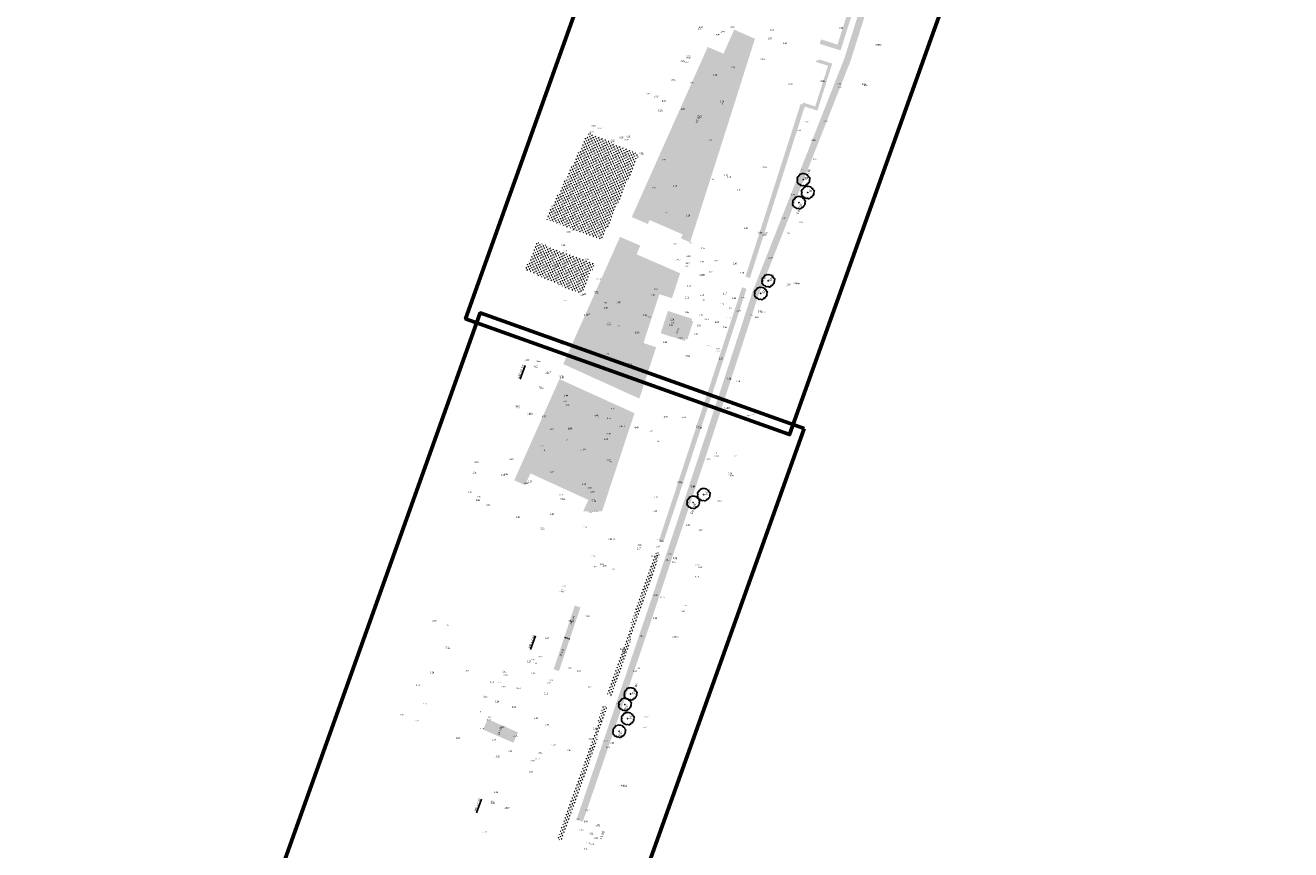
# Model space of a CAD drawing. Header units: metres. Extents: x 132707 to 140183, y 449708 to 457222.
# Tile 27 of 29: x 136643 to 136833, y 454235 to 454359. Entities that reach past the tile are written whole.
import ezdxf

# ---------------------------------------------------------------- set-up
doc = ezdxf.new("R2010")
doc.units = ezdxf.units.M
doc.linetypes.add('DASHED2', pattern=[9.525, 6.35, -3.175])
doc.layers.add('-DR-alg-bladkaders viewports', color=7, linetype='Continuous', lineweight=60)
doc.layers.add('-DR-nw-gr-plantvak-scheiding', color=1, linetype='DASHED2', lineweight=9)
for name, color, linetype in [('-DR-bs-txt-hoogtemaat', 253, 'Continuous'), ('-DR-nw-gr-solitaire heester', 96, 'Continuous'), ('-DR-nw-gr-text', 2, 'Continuous')]:
    doc.layers.add(name, color=color, linetype=linetype)
doc.layers.add('-DR-nw-gr-arc-beplanting', color=7, linetype='Continuous', true_color=0xabceb2)
doc.layers.add('-DR-nw-gr-arc-gras', color=7, linetype='Continuous', true_color=0x8ebf73)
doc.styles.add('Drong', font='txt', dxfattribs={"height": 1.8})
pattern_1 = [(115.335625, (136636.36562, 453727.95952), (-0.335521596, -0.158855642), [0.09, -0.2812275]), (205.335625, (136636.36562, 453727.95952), (0.158855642, -0.335521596), [0.09, -0.2812275])]

# ---------------------------------------------------------------- blocks, each defined once
blk = doc.blocks.new('Solitaire heester')
blk.add_lwpolyline([(-1.74, -4.39), (-2.17, -3.93), (-2.48, -4.01), (-2.46, -3.24), (-3.11, -3.27), (-3.94, -2.9), (-3.87, -2.45), (-4.36, -2.18), (-4.24, -1.82), (-3.95, -1.28), (-4.47, -0.92), (-4.5, -0.25), (-4.69, -0.11), (-4.52, 0.79), (-4.17, 0.75), (-4.41, 1.52), (-4.33, 2.13), (-3.64, 2.85), (-3.73, 3.15), (-3.09, 3.94), (-2.46, 3.91), (-2.21, 4.36), (-1.73, 4.2), (-1.54, 3.97), (-0.89, 4.71), (-0.77, 4.61), (-0.25, 4.81), (0.84, 4.58), (0.75, 4.39), (2.04, 4.06), (2.2, 3.75), (2.89, 3.89), (3.19, 3.6), (3.37, 2.95), (4.16, 2.63), (4.07, 2.21), (4.43, 1.72), (4.31, 1.42), (4.76, 0.57), (4.52, 0.55), (4.77, -0.52), (4.52, -1.49), (3.98, -1.68), (4.02, -2.01), (3.93, -2.75), (3.06, -3.31), (3.1, -3.8), (2.65, -4.42), (2.35, -4.23), (1.88, -4.37), (1.33, -4.18), (0.7, -4.79), (0.41, -4.64), (-0.51, -4.75), (-0.85, -4.27), (-1.48, -4.4), (-1.74, -4.39)])
blk.add_circle((0, 0), 0.15)

msp = doc.modelspace()

# ---------------------------------------------------------------- hatches: boundary and pattern name
at = {"layer": '-DR-nw-gr-arc-beplanting'}
h = msp.add_hatch(color=256, dxfattribs=at)
h.dxf.hatch_style = 1
h.paths.add_polyline_path([(136738.54, 454312.682), (136740.347, 454312.095), (136740.354, 454312.116), (136742.173, 454311.528), (136742.255, 454311.817), (136742.54, 454311.725), (136743.437, 454314.482), (136743.152, 454314.575), (136743.245, 454314.86), (136739.629, 454316.032)])
h = msp.add_hatch(color=256, dxfattribs=at)
h.dxf.hatch_style = 1
h.paths.add_polyline_path([(136724.052, 454266.983), (136724.876, 454266.708), (136726.49, 454271.491), (136725.638, 454271.773)])
h = msp.add_hatch(color=256, dxfattribs=at)
h.dxf.hatch_style = 1
h.paths.add_polyline_path([(136722.465, 454262.194), (136723.262, 454261.924), (136724.876, 454266.708), (136724.052, 454266.983)])
h = msp.add_hatch(color=256, dxfattribs=at)
h.dxf.hatch_style = 1
h.paths.add_polyline_path([(136711.865, 454253.143), (136716.418, 454251.143), (136717.107, 454252.713), (136712.554, 454254.712)])
at = {"layer": '-DR-nw-gr-arc-gras', "transparency": 33554687}
h = msp.add_hatch(dxfattribs=at)
h.set_pattern_fill('AGR-BOLLEN', color=256, scale=0.15, pattern_type=2)
h.set_pattern_definition(pattern_1)
edge = h.paths.add_edge_path()
edge.add_arc((11815580.016, -3784284.907), 12424198.771, 160.0566581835, 160.0569484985, ccw=False)
edge.add_line((136455.782, 453494.254), (136455.124, 453494.493))
edge.add_line((136455.124, 453494.493), (136433.813, 453435.768))
edge.add_line((136433.813, 453435.768), (136432.179, 453431.255))
edge.add_line((136432.179, 453431.255), (136431.678, 453429.87))
edge.add_line((136431.678, 453429.87), (136432.336, 453429.631))
edge.add_line((136432.336, 453429.631), (136434.309, 453435.077))
h = msp.add_hatch(dxfattribs=at)
h.set_pattern_fill('AGR-BOLLEN', color=256, scale=0.15, pattern_type=2)
h.set_pattern_definition(pattern_1)
h.paths.add_polyline_path([(136767.067, 454353.611), (136793.615, 454437.685, -0.4133424), (136794.867, 454438.339), (136795.165, 454439.293, 0.4133424), (136792.662, 454437.987), (136766.124, 454353.945), (136752.302, 454318.808, -0.0046303), (136725.901, 454239.621), (136726.847, 454239.295, 0.0046286), (136753.244, 454318.471)])
h = msp.add_hatch(dxfattribs=at)
h.set_pattern_fill('AGR-BOLLEN', color=256, scale=0.15, pattern_type=2)
h.set_pattern_definition(pattern_1)
h.paths.add_polyline_path([(136774.539, 454383.583), (136773.871, 454383.794), (136765.109, 454356.044), (136762.63, 454356.827), (136762.419, 454356.16), (136765.566, 454355.166)])
h = msp.add_hatch(dxfattribs=at)
h.set_pattern_fill('AGR-BOLLEN', color=256, scale=0.15, pattern_type=2)
h.set_pattern_definition(pattern_1)
edge = h.paths.add_edge_path()
edge.add_line((136752.698, 454356.924), (136749.585, 454358.296))
edge.add_line((136749.585, 454358.296), (136747.978, 454354.673))
edge.add_line((136747.978, 454354.673), (136745.612, 454355.693))
edge.add_line((136745.612, 454355.693), (136734.202, 454330.136))
edge.add_line((136734.202, 454330.136), (136736.616, 454329.089))
edge.add_line((136736.616, 454329.089), (136736.876, 454329.689))
edge.add_line((136736.876, 454329.689), (136741.846, 454327.535))
edge.add_line((136741.846, 454327.535), (136741.586, 454326.935))
edge.add_line((136741.586, 454326.935), (136742.963, 454326.338))
edge.add_arc((132463.741, 455704.591), 4495.7, 342.147275, 342.475503)
edge.add_line((136750.788, 454350.875), (136752.698, 454356.924))
h = msp.add_hatch(dxfattribs=at)
h.set_pattern_fill('AGR-BOLLEN', color=256, scale=0.15, pattern_type=2)
h.set_pattern_definition(pattern_1)
h.paths.add_polyline_path([(136762.085, 454346.135), (136764.313, 454353.192), (136762.311, 454353.824), (136762.25, 454353.633), (136761.964, 454353.722), (136761.873, 454353.436), (136763.685, 454352.865), (136761.758, 454346.762), (136759.946, 454347.333), (136759.856, 454347.047), (136759.568, 454347.137), (136751.332, 454321.337), (136751.332, 454321.337), (136751.284, 454321.195), (136751.952, 454320.979), (136760.177, 454346.736)])
h = msp.add_hatch(dxfattribs=at)
h.set_pattern_fill('AGR-BOLLEN', color=256, scale=0.15, pattern_type=2)
h.set_pattern_definition(pattern_1)
h.paths.add_polyline_path([(136721.301, 454329.856), (136726.764, 454327.828), (136729.719, 454326.731), (136733.412, 454335.203), (136735.289, 454339.508), (136727.668, 454342.876)])
h = msp.add_hatch(dxfattribs=at)
h.set_pattern_fill('AGR-BOLLEN', color=256, scale=0.15, pattern_type=2)
h.set_pattern_definition(pattern_1)
h.paths.add_polyline_path([(136718.141, 454322.187), (136726.611, 454318.527), (136728.627, 454323.044), (136720.001, 454326.377)])
h = msp.add_hatch(dxfattribs=at)
h.set_pattern_fill('AGR-BOLLEN', color=256, scale=0.15, pattern_type=2)
h.set_pattern_definition(pattern_1)
h.paths.add_polyline_path([(136741.465, 454321.697), (136734.911, 454324.538), (136735.472, 454325.857), (136732.432, 454327.151), (136723.905, 454308.051), (136735.331, 454302.866), (136737.858, 454310.59), (136735.956, 454311.209), (136738.345, 454318.553), (136740.246, 454317.935)])
h = msp.add_hatch(dxfattribs=at)
h.set_pattern_fill('AGR-BOLLEN', color=256, scale=0.15, pattern_type=2)
h.set_pattern_definition(pattern_1)
edge = h.paths.add_edge_path()
edge.add_line((136751.429, 454319.361), (136750.763, 454319.577))
edge.add_line((136750.763, 454319.577), (136750.717, 454319.434))
edge.add_line((136750.717, 454319.434), (136750.41, 454318.482))
edge.add_arc((132463.741, 455704.591), 4505.2, 341.587574, 342.081211, ccw=False)
edge.add_line((136738.309, 454281.602), (136738.308, 454281.602))
edge.add_line((136738.308, 454281.602), (136738.26, 454281.46))
edge.add_line((136738.26, 454281.46), (136738.925, 454281.238))
edge.add_arc((132470.765, 455702.196), 4498.479, 341.586339, 342.097354)
h = msp.add_hatch(dxfattribs=at)
h.set_pattern_fill('AGR-BOLLEN', color=256, scale=0.15, pattern_type=2)
h.set_pattern_definition(pattern_1)
h.paths.add_polyline_path([(136723.332, 454305.785), (136716.548, 454290.59), (136718.166, 454289.847), (136718.981, 454291.62), (136727.681, 454287.632), (136726.889, 454285.907), (136729.73, 454285.907), (136734.61, 454300.668)])
h = msp.add_hatch(dxfattribs=at)
h.set_pattern_fill('AGR-BOLLEN', color=256, scale=0.15, pattern_type=2)
h.set_pattern_definition(pattern_1)
edge = h.paths.add_edge_path()
edge.add_line((136730.493, 454258.338), (136731.157, 454258.112))
edge.add_line((136731.157, 454258.112), (136738.387, 454279.625))
edge.add_line((136738.387, 454279.625), (136737.723, 454279.847))
edge.add_arc((132682.092, 455631.287), 4274.873, 341.266468, 341.570604, ccw=False)
h = msp.add_hatch(dxfattribs=at)
h.set_pattern_fill('AGR-BOLLEN', color=256, scale=0.15, pattern_type=2)
h.set_pattern_definition(pattern_1)
h.paths.add_polyline_path([(136723.735, 454236.401), (136723.073, 454236.63), (136729.947, 454256.728), (136730.61, 454256.503)])

# ---------------------------------------------------------------- linework, layer by layer
at = {"layer": '-DR-alg-bladkaders viewports'}
for points in [[(136823.357, 454480.592), (136757.911, 454297.452), (136709.237, 454314.846), (136774.682, 454497.986)], [(136760.122, 454298.351), (136694.677, 454115.211), (136646.002, 454132.605), (136711.448, 454315.745)]]:
    msp.add_lwpolyline(points, close=True, dxfattribs=at)
at = {"layer": '-DR-nw-gr-plantvak-scheiding', "ltscale": 0.03, "flags": 128}
msp.add_lwpolyline([(136724.875, 454266.706), (136724.052, 454266.983)], dxfattribs=at)

# ---------------------------------------------------------------- block references
at = {"layer": '-DR-nw-gr-solitaire heester', "xscale": 0.2, "yscale": 0.2, "zscale": 0.2, "rotation": 70.17551579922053}
for p in [(136759.975, 454335.74), (136759.31, 454332.3), (136760.625, 454333.826), (136754.695, 454320.558), (136753.581, 454318.661), (136745.006, 454288.425), (136743.423, 454287.269), (136734.014, 454258.491), (136733.168, 454256.902), (136733.584, 454254.772), (136732.305, 454252.884)]:
    msp.add_blockref('Solitaire heester', p, dxfattribs=at)

# ---------------------------------------------------------------- texts
at = {"layer": '-DR-bs-txt-hoogtemaat', "style": 'Drong'}
for s, p in [('+2.22', (136744.049, 454344.168)), ('%%U VP +2.27', (136717.359, 454305.788)), ('%%U VP +2.44', (136718.932, 454265.168)), ('%%U VP +2.37', (136710.823, 454240.641)), ('+1.00', (136729.713, 454236.601))]:
    msp.add_text(s, height=0.36, rotation=70.33563, dxfattribs=at).set_placement(p)
at = {"layer": '-DR-bs-txt-hoogtemaat', "color": 253, "char_height": 0.22, "attachment_point": 7, "style": 'Drong'}
for s, insert in [('2.37', (136744.148, 454358.348, 2.371)), ('2.52', (136744.272, 454358.558, 2.515)), ('2.44', (136747.53, 454357.894, 2.436)), ('2.22', (136749.022, 454358.598, 2.218)), ('2.19', (136754.932, 454358.149, 2.19)), ('2.34', (136765.361, 454358.444, 2.335)), ('2.32', (136746.803, 454357.42, 2.315)), ('2.41', (136746.901, 454357.424, 2.405)), ('2.25', (136754.632, 454356.859, 2.245)), ('2.12', (136756.941, 454356.149, 2.122)), ('0.98', (136770.828, 454355.906, 0.978)), ('0.96', (136771.177, 454355.868, 0.96)), ('2.32', (136742.416, 454354.153, 2.322)), ('2.32', (136742.436, 454353.928, 2.321)), ('2.33', (136741.544, 454353.451, 2.331)), ('2.32', (136742.123, 454353.256, 2.318)), ('2.19', (136749.142, 454352.504, 2.187)), ('2.18', (136753.541, 454353.722, 2.179)), ('2.31', (136740.171, 454350.644, 2.31)), ('2.28', (136742.983, 454350.206, 2.281)), ('2.21', (136746.42, 454351.391, 2.208)), ('2.19', (136757.731, 454350.038, 2.189)), ('2.38', (136762.391, 454350.455, 2.382)), ('2.31', (136762.595, 454350.426, 2.309)), ('2.24', (136765.065, 454350.026, 2.24)), ('2.28', (136736.294, 454348.571, 2.279)), ('2.23', (136737.597, 454348.252, 2.233)), ('2.24', (136765.183, 454349.517, 2.241)), ('0.98', (136768.775, 454349.981, 0.982)), ('0.97', (136769.075, 454349.805, 0.968)), ('2.27', (136737.522, 454348.07, 2.267)), ('2.37', (136738.729, 454347.442, 2.368)), ('2.26', (136741.567, 454346.282, 2.256)), ('2.23', (136747.316, 454347.055, 2.226)), ('2.30', (136747.468, 454347.38, 2.303)), ('2.37', (136738.103, 454346.026, 2.372)), ('2.31', (136738.266, 454345.968, 2.313)), ('2.22', (136744.191, 454345.141, 2.218)), ('2.20', (136762.98, 454344.403, 2.203)), ('2.28', (136727.865, 454342.789, 2.275)), ('2.24', (136728.146, 454343.75, 2.243)), ('2.27', (136728.311, 454343.711, 2.271)), ('2.32', (136729.055, 454343.34, 2.32)), ('2.40', (136758.938, 454343.063, 2.396)), ('2.37', (136760.131, 454344.293, 2.365)), ('2.30', (136731.011, 454341.412, 2.302)), ('2.34', (136731.093, 454341.539, 2.339)), ('2.30', (136732.359, 454341.978, 2.296)), ('2.32', (136733.125, 454341.64, 2.318)), ('2.33', (136733.357, 454342.147, 2.332)), ('2.37', (136733.534, 454342.007, 2.365)), ('2.18', (136745.619, 454341.609, 2.175)), ('2.25', (136761.189, 454341.572, 2.253)), ('2.38', (136735.321, 454339.659, 2.376)), ('2.32', (136735.404, 454339.457, 2.32)), ('2.26', (136738.775, 454338.637, 2.261)), ('2.23', (136761.413, 454338.696, 2.234)), ('2.18', (136753.865, 454337.522, 2.181)), ('2.24', (136759.528, 454337.09, 2.244)), ('2.16', (136745.918, 454335.69, 2.162)), ('2.17', (136748.034, 454336.281, 2.165)), ('2.16', (136748.512, 454336.073, 2.156)), ('2.19', (136760.121, 454335.924, 2.194)), ('2.27', (136737.276, 454334.442, 2.268)), ('2.19', (136740.396, 454334.716, 2.194)), ('2.10', (136749.992, 454334.076, 2.099)), ('2.24', (136758.11, 454333.386, 2.237)), ('2.28', (136739.09, 454330.622, 2.283)), ('2.20', (136742.367, 454330.253, 2.197)), ('2.22', (136756.8, 454329.822, 2.22)), ('2.26', (136759.293, 454329.269, 2.264)), ('2.35', (136724.404, 454327.795, 2.354)), ('2.33', (136725.15, 454328.15, 2.332)), ('2.19', (136751.028, 454328.352, 2.191)), ('2.24', (136753.209, 454327.695, 2.24)), ('2.33', (136753.824, 454327.352, 2.329)), ('2.26', (136754.102, 454327.564, 2.255)), ('2.17', (136757.345, 454327.586, 2.17)), ('2.34', (136723.604, 454325.801, 2.335)), ('2.21', (136740.478, 454325.977, 2.206)), ('2.15', (136742.897, 454326.12, 2.153)), ('2.15', (136744.587, 454325.332, 2.151)), ('2.32', (136723.886, 454324.983, 2.318)), ('2.26', (136727.215, 454323.68, 2.262)), ('2.17', (136740.936, 454323.613, 2.166)), ('2.12', (136742.416, 454324.141, 2.122)), ('2.10', (136746.641, 454323.46, 2.095)), ('2.19', (136754.727, 454323.902, 2.187)), ('2.22', (136722.705, 454322.74, 2.218)), ('2.11', (136742.241, 454322.627, 2.107)), ('2.07', (136742.296, 454323.092, 2.074)), ('2.20', (136744.48, 454323.324, 2.199)), ('2.25', (136745.797, 454321.766, 2.253)), ('2.16', (136749.378, 454323.048, 2.156)), ('2.20', (136750.478, 454321.653, 2.198)), ('2.05', (136726.445, 454321.481, 2.052)), ('2.11', (136728.929, 454320.724, 2.11)), ('2.13', (136742.499, 454319.698, 2.129)), ('2.13', (136744.365, 454321.348, 2.134)), ('2.20', (136744.566, 454321.349, 2.2)), ('2.18', (136753.688, 454320.853, 2.181)), ('2.34', (136757.474, 454319.895, 2.34)), ('0.99', (136758.501, 454320.105, 0.99)), ('0.98', (136758.845, 454320.01, 0.982)), ('2.20', (136726.443, 454318.374, 2.204)), ('2.14', (136726.702, 454318.486, 2.143)), ('2.13', (136728.559, 454318.811, 2.13)), ('2.23', (136728.662, 454318.554, 2.233)), ('2.19', (136737.065, 454318.312, 2.191)), ('2.18', (136737.585, 454319.225, 2.175)), ('2.11', (136742.201, 454317.944, 2.112)), ('2.13', (136744.467, 454318.326, 2.133)), ('2.17', (136747.905, 454318.536, 2.165)), ('2.20', (136749.278, 454317.839, 2.195)), ('2.29', (136750.557, 454317.902, 2.286)), ('2.24', (136723.829, 454317.456, 2.24)), ('2.32', (136729.926, 454317.146, 2.315)), ('2.35', (136729.998, 454316.384, 2.347)), ('2.28', (136731.746, 454317.163, 2.282)), ('2.16', (136732.024, 454317.268, 2.164)), ('2.17', (136744.619, 454317.566, 2.171)), ('2.22', (136747.464, 454316.905, 2.223)), ('2.25', (136748.799, 454316.304, 2.254)), ('2.28', (136749.922, 454315.972, 2.278)), ('2.33', (136753.152, 454315.841, 2.33)), ('2.11', (136727.033, 454315.341, 2.109)), ('2.24', (136727.3, 454315.455, 2.24)), ('2.25', (136730.416, 454314.034, 2.252)), ('2.15', (136735.875, 454315.276, 2.153)), ('2.23', (136736.398, 454314.996, 2.234)), ('2.31', (136740.016, 454314.633, 2.312)), ('2.30', (136740.133, 454314.162, 2.304)), ('2.13', (136742.237, 454315.722, 2.13)), ('2.20', (136744.332, 454315.313, 2.197)), ('2.14', (136745.138, 454314.647, 2.135)), ('2.23', (136746.678, 454314.232, 2.227)), ('2.27', (136748.518, 454314.803, 2.269)), ('2.16', (136751.766, 454315.298, 2.162)), ('2.24', (136752.667, 454314.983, 2.235)), ('2.30', (136753.667, 454315.767, 2.3)), ('2.22', (136721.471, 454312.082, 2.224)), ('2.12', (136730.539, 454313.766, 2.123)), ('2.12', (136731.796, 454313.657, 2.117)), ('2.13', (136734.668, 454312.674, 2.129)), ('2.13', (136734.788, 454312.713, 2.126)), ('2.34', (136739.814, 454313.833, 2.34)), ('2.20', (136743.581, 454312.388, 2.201)), ('2.20', (136743.961, 454313.731, 2.196)), ('2.18', (136747.89, 454313.469, 2.178)), ('2.20', (136723.256, 454311.267, 2.198)), ('2.08', (136723.357, 454310.993, 2.076)), ('2.13', (136738.917, 454311.235, 2.132)), ('2.14', (136741.23, 454311.853, 2.139)), ('2.13', (136745.401, 454310.641, 2.127)), ('2.16', (136746.892, 454310.236, 2.163)), ('2.27', (136718.231, 454308.579, 2.269)), ('2.24', (136719.917, 454308.365, 2.237)), ('2.08', (136729.723, 454308.906, 2.081)), ('2.11', (136730.415, 454309.453, 2.112)), ('2.04', (136742.289, 454309.165, 2.043)), ('2.17', (136746.91, 454309.85, 2.173)), ('2.17', (136747.278, 454308.773, 2.171)), ('2.26', (136719.428, 454307.435, 2.256)), ('2.24', (136719.467, 454307.649, 2.243)), ('2.21', (136721.218, 454306.624, 2.209)), ('2.11', (136721.468, 454306.741, 2.107)), ('2.13', (136733.68, 454307.928, 2.133)), ('2.22', (136720.253, 454304.49, 2.222)), ('2.09', (136723.33, 454306.075, 2.092)), ('2.19', (136723.387, 454305.924, 2.19)), ('2.14', (136748.53, 454305.789, 2.138)), ('2.20', (136748.584, 454305.635, 2.201)), ('2.20', (136749.878, 454305.331, 2.2)), ('2.09', (136720.406, 454304.284, 2.091)), ('2.44', (136724.013, 454303.211, 2.443)), ('2.27', (136716.757, 454301.608, 2.269)), ('2.27', (136716.776, 454301.382, 2.273)), ('2.47', (136723.827, 454302.34, 2.471)), ('2.41', (136724.267, 454301.821, 2.413)), ('2.11', (136731.07, 454301.228, 2.111)), ('2.18', (136748.056, 454301.344, 2.179)), ('2.35', (136748.179, 454301.339, 2.351)), ('2.18', (136748.409, 454301.365, 2.175)), ('2.22', (136718.499, 454300.512, 2.22)), ('2.10', (136718.722, 454300.466, 2.097)), ('2.10', (136720.618, 454299.985, 2.103)), ('2.20', (136720.751, 454300.068, 2.203)), ('2.11', (136728.598, 454300.25, 2.108)), ('2.22', (136728.678, 454299.977, 2.215)), ('2.12', (136730.478, 454299.798, 2.123)), ('1.98', (136738.965, 454300.016, 1.981)), ('2.08', (136741.705, 454299.944, 2.076)), ('2.12', (136751.445, 454300.188, 2.123)), ('0.97', (136752.129, 454300.385, 0.972)), ('1.97', (136721.865, 454298.149, 1.971)), ('2.19', (136724.614, 454298.352, 2.189)), ('2.10', (136724.669, 454298.2, 2.097)), ('2.34', (136730.415, 454297.484, 2.335)), ('2.25', (136732.324, 454298.519, 2.254)), ('2.15', (136732.585, 454298.637, 2.149)), ('2.10', (136734.597, 454298.452, 2.097)), ('2.00', (136734.732, 454298.325, 1.998)), ('1.95', (136736.704, 454297.935, 1.948)), ('2.16', (136743.809, 454298.559, 2.155)), ('2.18', (136744.179, 454298.397, 2.18)), ('2.10', (136720.362, 454295.563, 2.1)), ('2.09', (136720.576, 454294.977, 2.094)), ('2.12', (136724.367, 454296.538, 2.116)), ('2.15', (136726.43, 454295.033, 2.153)), ('2.26', (136726.692, 454295.124, 2.264)), ('2.29', (136730.032, 454296.658, 2.287)), ('1.99', (136737.744, 454296.327, 1.992)), ('2.32', (136710.581, 454293.199, 2.317)), ('2.20', (136715.819, 454293.648, 2.204)), ('2.27', (136730.423, 454293.55, 2.274)), ('2.16', (136730.541, 454293.269, 2.164)), ('2.21', (136745.434, 454293.699, 2.207)), ('2.21', (136746.425, 454294.584, 2.207)), ('2.23', (136746.627, 454294.109, 2.228)), ('2.34', (136749.463, 454294.069, 2.339)), ('2.31', (136710.274, 454291.635, 2.31)), ('2.24', (136714.534, 454291.238, 2.243)), ('2.23', (136715.045, 454291.382, 2.23)), ('2.20', (136721.875, 454291.781, 2.195)), ('0.96', (136748.676, 454291.49, 0.959)), ('0.96', (136748.935, 454291.176, 0.96)), ('2.21', (136718.06, 454290.038, 2.206)), ('2.20', (136718.615, 454290.295, 2.201)), ('2.45', (136726.742, 454289.9, 2.452)), ('2.36', (136727.567, 454289.335, 2.359)), ('2.14', (136740.971, 454290.213, 2.144)), ('2.24', (136741.168, 454290.16, 2.236)), ('2.17', (136741.369, 454290.109, 2.17)), ('2.07', (136743.025, 454289.608, 2.074)), ('2.18', (136743.118, 454289.543, 2.183)), ('2.32', (136709.575, 454288.664, 2.321)), ('2.26', (136710.773, 454287.486, 2.256)), ('2.27', (136710.985, 454288.016, 2.274)), ('2.21', (136723.235, 454288.308, 2.212)), ('2.20', (136723.461, 454287.707, 2.201)), ('2.21', (136723.63, 454287.629, 2.211)), ('2.39', (136727.987, 454288.747, 2.385)), ('2.30', (136728.168, 454287.563, 2.295)), ('2.19', (136728.252, 454287.312, 2.19)), ('2.07', (136737.563, 454287.958, 2.069)), ('2.09', (136747.109, 454287.424, 2.088)), ('2.24', (136712.365, 454286.787, 2.236)), ('2.22', (136727.692, 454285.699, 2.219)), ('2.19', (136728.43, 454285.812, 2.193)), ('2.06', (136737.414, 454285.873, 2.062)), ('2.19', (136716.776, 454284.941, 2.185)), ('2.22', (136721.938, 454285.389, 2.219)), ('2.27', (136742.368, 454283.791, 2.27)), ('2.22', (136720.475, 454283.229, 2.219)), ('2.19', (136726.828, 454283.393, 2.194)), ('2.08', (136730.67, 454281.627, 2.08)), ('1.99', (136731.179, 454281.645, 1.994)), ('2.17', (136744.239, 454283.035, 2.165)), ('2.07', (136734.993, 454280.219, 2.072)), ('2.08', (136735.08, 454280.73, 2.082)), ('2.15', (136737.881, 454280.438, 2.149)), ('2.24', (136737.959, 454280.658, 2.23)), ('2.14', (136737.993, 454281.441, 2.135)), ('2.16', (136738.384, 454281.33, 2.156)), ('2.13', (136727.99, 454279.053, 2.129)), ('2.06', (136729.388, 454277.866, 2.055)), ('2.13', (136737.138, 454279.116, 2.128)), ('2.14', (136737.564, 454278.901, 2.142)), ('2.11', (136739.279, 454278.523, 2.106)), ('2.17', (136739.683, 454279.401, 2.17)), ('2.14', (136740.204, 454278.231, 2.143)), ('2.16', (136740.384, 454278.819, 2.155)), ('2.33', (136740.401, 454278.702, 2.334)), ('2.12', (136728.297, 454277.497, 2.118)), ('1.98', (136729.817, 454277.622, 1.976)), ('2.01', (136731.206, 454277.146, 2.007)), ('2.16', (136736.604, 454276.146, 2.158)), ('2.14', (136736.906, 454277.607, 2.144)), ('2.15', (136737.035, 454277.381, 2.145)), ('1.21', (136743.721, 454276, 1.211)), ('2.12', (136743.766, 454277.686, 2.115)), ('0.96', (136744.235, 454277.384, 0.963)), ('2.19', (136723.616, 454273.992, 2.194)), ('2.39', (136723.675, 454274.595, 2.39)), ('2.39', (136723.332, 454273.731, 2.392)), ('2.09', (136737.464, 454273.207, 2.093)), ('2.10', (136738.494, 454272.894, 2.097)), ('0.97', (136741.623, 454270.794, 0.974)), ('1.26', (136741.895, 454271.573, 1.263)), ('2.39', (136704.269, 454269.36, 2.386)), ('2.25', (136706.059, 454268.679, 2.251)), ('2.11', (136724.705, 454269.393, 2.107)), ('2.01', (136724.877, 454269.312, 2.011)), ('1.96', (136727.249, 454270.075, 1.964)), ('2.04', (136737.417, 454269.764, 2.041)), ('2.22', (136721.134, 454266.797, 2.222)), ('2.11', (136735.376, 454267.107, 2.107)), ('0.98', (136740.292, 454266.917, 0.975)), ('0.97', (136740.642, 454266.903, 0.971)), ('2.14', (136706.24, 454265.488, 2.143)), ('2.04', (136706.336, 454265.223, 2.037)), ('2.13', (136732.43, 454265.14, 2.133)), ('2.22', (136732.638, 454265.108, 2.224)), ('2.16', (136732.709, 454264.746, 2.158)), ('2.27', (136718.482, 454263.258, 2.273)), ('2.44', (136719.019, 454263.514, 2.438)), ('2.28', (136719.323, 454262.966, 2.276)), ('2.25', (136720.21, 454263.972, 2.251)), ('2.20', (136703.906, 454261.603, 2.202)), ('2.13', (136709.069, 454261.881, 2.125)), ('2.11', (136714.785, 454261.738, 2.105)), ('2.16', (136714.923, 454261.207, 2.158)), ('2.23', (136719.092, 454261.459, 2.233)), ('1.94', (136724.582, 454262.302, 1.938)), ('2.00', (136725.964, 454261.8, 1.998)), ('2.12', (136734.345, 454261.851, 2.116)), ('2.11', (136734.859, 454262.229, 2.108)), ('2.12', (136701.799, 454259.742, 2.122)), ('2.13', (136712.913, 454260.189, 2.125)), ('2.14', (136714.104, 454260.01, 2.135)), ('2.19', (136714.636, 454259.474, 2.188)), ('2.19', (136716.91, 454259.232, 2.191)), ('2.12', (136721.502, 454260.01, 2.116)), ('2.01', (136721.846, 454260.417, 2.01)), ('2.06', (136727.619, 454259.408, 2.059)), ('2.12', (136702.841, 454256.911, 2.117)), ('2.18', (136711.943, 454257.978, 2.175)), ('2.24', (136713.677, 454257.243, 2.237)), ('2.11', (136720.975, 454258.452, 2.106)), ('2.10', (136731.911, 454256.912, 2.104)), ('2.27', (136699.423, 454255.258, 2.267)), ('2.09', (136710.958, 454255.71, 2.09)), ('2.22', (136716.207, 454256.434, 2.223)), ('2.27', (136701.693, 454254.366, 2.271)), ('2.11', (136711.399, 454253.152, 2.106)), ('2.18', (136712.444, 454254.464, 2.184)), ('2.17', (136712.652, 454254.925, 2.165)), ('2.17', (136714.488, 454253.437, 2.167)), ('2.12', (136719.53, 454254.728, 2.121)), ('2.05', (136721.193, 454253.77, 2.045)), ('2.13', (136728.344, 454253.186, 2.131)), ('2.17', (136729.145, 454254.281, 2.17)), ('0.94', (136735.946, 454253.369, 0.94)), ('0.97', (136736.143, 454254.96, 0.968)), ('2.21', (136707.768, 454251.787, 2.213)), ('2.20', (136713.212, 454251.515, 2.197)), ('2.15', (136716.422, 454252.067, 2.146)), ('2.14', (136727.711, 454251.635, 2.139)), ('2.10', (136729.981, 454251.308, 2.103)), ('2.22', (136715.644, 454249.782, 2.218)), ('2.01', (136720.206, 454249.519, 2.007)), ('2.02', (136722.141, 454250.707, 2.023)), ('2.09', (136724.511, 454249.901, 2.085)), ('2.16', (136727.502, 454250.108, 2.158)), ('2.05', (136730.328, 454250.361, 2.046)), ('2.10', (136730.958, 454251.02, 2.101)), ('2.25', (136713.761, 454248.968, 2.248)), ('2.15', (136718.989, 454248.336, 2.149)), ('2.10', (136719.715, 454248.655, 2.101)), ('1.98', (136718.742, 454246.653, 1.98)), ('2.21', (136713.513, 454243.612, 2.212)), ('0.96', (136732.569, 454244.611, 0.956)), ('0.95', (136732.888, 454244.516, 0.952)), ('2.37', (136712.993, 454242.203, 2.371)), ('2.21', (136713.026, 454242.026, 2.212)), ('2.13', (136715.086, 454241.26, 2.125)), ('2.02', (136715.282, 454241.275, 2.022)), ('2.12', (136727.256, 454240.883, 2.124)), ('2.11', (136725.911, 454239.533, 2.113)), ('2.10', (136726.35, 454237.927, 2.101)), ('2.03', (136727.007, 454239.216, 2.031)), ('1.65', (136728.739, 454238.708, 1.654)), ('2.09', (136728.822, 454238.523, 2.088)), ('2.19', (136711.768, 454237.641, 2.192)), ('2.11', (136727.844, 454237.414, 2.105)), ('1.41', (136728.475, 454236.763, 1.413)), ('2.10', (136727.01, 454235.084, 2.096)), ('2.11', (136727.326, 454235.923, 2.111)), ('2.09', (136727.927, 454235.778, 2.092))]:
    msp.add_mtext(s, dxfattribs=dict(at, insert=insert))
at = {"layer": '-DR-nw-gr-text', "attachment_point": 1, "rotation": 70.33563, "style": 'Drong'}
for s, width, insert, char_height in [('Co.s.W.', 2.13358, (136760.166, 454335.838, -2.029), 0.36), ('Vi.o.', 2.13358, (136760.824, 454333.878), 0.36), ('Co.s.W.', 2.13358, (136758.925, 454330.644, -2.029), 0.36), ('Ph.c.', 2.13358, (136754.881, 454320.61, -2.029), 0.36), ('St.p.', 2.13358, (136753.759, 454318.712), 0.36), ('\\pt0.3;{\\fEurostile|b0|i1|c0|p34;Li.m.}', 1.78782, (136740.775, 454312.714, -4.058), 0.3), ('Vi.o.', 2.13358, (136745.193, 454288.471), 0.36), ('Co.s.W.', 2.13358, (136742.997, 454285.59, -2.029), 0.36), ('\\pt0.3;{\\fEurostile|b0|i1|c0|p34;He.h.A.}', 1.78782, (136724.931, 454269.006, -4.058), 0.3), ('\\pt0.3;{\\fEurostile|b0|i1|c0|p34;Di.s.B.}', 1.78782, (136723.362, 454264.238, -4.058), 0.3), ('Co.s.W.', 2.13358, (136734.197, 454258.503, -2.029), 0.36), ('Ph.c.', 2.13358, (136732.941, 454255.934, -2.029), 0.36), ('Vi.o.', 2.13358, (136733.773, 454254.822), 0.36), ('\\pt0.3;{\\fEurostile|b0|i1|c0|p34;Di.s.B.}', 1.78782, (136714.03, 454252.45, -4.058), 0.3), ('St.p.', 2.13358, (136732.049, 454252.01), 0.36)]:
    msp.add_mtext_dynamic_manual_height_columns(s, width=width, gutter_width=1.8, heights=[0], dxfattribs=dict(at, insert=insert, char_height=char_height))

doc.saveas('drawing.dxf')
